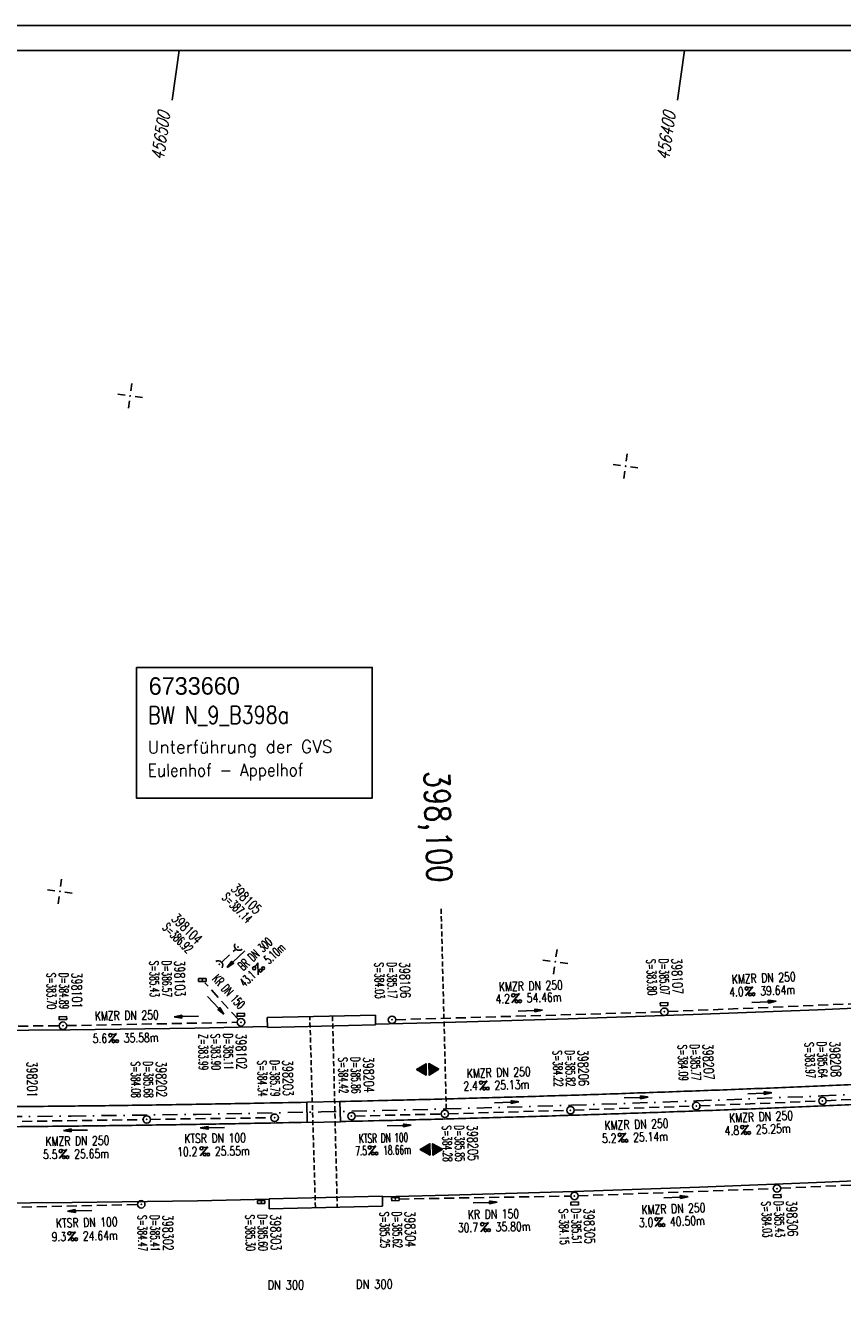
# Model space of a CAD drawing. Extents: x 0 to 1135, y 0 to 420.
# Tile 13 of 56: x 395 to 558, y 166 to 420. Entities that reach past the tile are written whole.
import ezdxf
from ezdxf.enums import TextEntityAlignment as Align

# ---------------------------------------------------------------- set-up
doc = ezdxf.new("R2010")
doc.units = 0
doc.header["$LTSCALE"] = 2
doc.header["$MEASUREMENT"] = 0
for name, pattern in [('AUSGEZOGEN', [0]), ('GESTRICH-X2', [1.5, 1, -0.5]), ('GESTRICHELT', [0.75, 0.5, -0.25]), ('STRICHPT-X3', [3, 1.5, -0.75, 0, -0.75])]:
    doc.linetypes.add(name, pattern=pattern)
doc.layers.get('0').update_dxf_attribs({"linetype": 'AUSGEZOGEN'})
for name, color, linetype in [('ACHSE', 250, 'STRICHPT-X3'), ('BAUWO', 250, 'CONTINUOUS'), ('BAUWU', 250, 'GESTRICHELT'), ('BW-SCHRIFT', 250, 'AUSGEZOGEN'), ('Durchlaesse', 15, 'CONTINUOUS'), ('FBR', 8, 'CONTINUOUS'), ('GEF', 1, 'AUSGEZOGEN'), ('HEKTOM', 250, 'GESTRICHELT'), ('KANAL', 7, 'GESTRICH-X2'), ('NETZ', 250, 'CONTINUOUS'), ('PFEIL', 7, 'CONTINUOUS'), ('RAHMEN', 250, 'AUSGEZOGEN'), ('SCHACHTNR', 6, 'CONTINUOUS'), ('SCHSYMBOL', 7, 'CONTINUOUS'), ('TEXTO', 4, 'CONTINUOUS'), ('TEXTU', 4, 'CONTINUOUS')]:
    doc.layers.add(name, color=color, linetype=linetype)
doc.styles.add('ROMANS', font='romans.shx', dxfattribs={"width": 0.8})
doc.styles.add('UNIR-O', font='unir_o.shx')

# ---------------------------------------------------------------- blocks, each defined once
blk = doc.blocks.new('IKR')
at = {"color": 0}
for p, q in [((-2.5, 0), (-1, 0)), ((0, 1), (0, 2.5)), ((1, 0), (2.5, 0)), ((0, -2.5), (0, -1))]:
    blk.add_line(p, q, dxfattribs=at)
blk.add_circle((0, 0), 0.05, dxfattribs=at)
blk.add_point((0, 0), dxfattribs=at)
blk = doc.blocks.new('GST')
at = {"color": 0}
blk.add_circle((0, 0), 0.75, dxfattribs=at)
blk.add_point((0, 0), dxfattribs=at)
blk = doc.blocks.new('13')
blk.add_lwpolyline([(0.76, 1.22), (-0.75, 1.22), (-0.75, 1.8), (0.76, 1.8)], close=True)
at = {"rotation": 180}
blk.add_blockref('GST', (0, 0), dxfattribs=at)
blk = doc.blocks.new('PROM')
blk.add_line((1.57, 1.82), (0.02, 0.02))
for centre, radius in [((0.32, 1.51), 0.317), ((0.94, 0.29), 0.283), ((1.64, 0.29), 0.283)]:
    blk.add_circle(centre, radius)
blk.add_arc((0.99, 2.68), 1.03, 239.1414, 303.3549)
blk = doc.blocks.new('PFEIL2')
at = {"color": 0}
for p, q in [((0.88, 0), (-2.4, -0.01)), ((0.88, -0.27), (0.88, 0.28)), ((0.88, 0.28), (2.43, 0.01)), ((0.91, 0.27), (0.88, 0.26)), ((0.97, 0.26), (0.88, 0.25)), ((1.02, 0.25), (0.88, 0.23)), ((1.07, 0.24), (0.88, 0.21)), ((1.13, 0.23), (0.88, 0.19)), ((1.18, 0.22), (0.88, 0.17)), ((1.24, 0.21), (0.88, 0.15)), ((1.29, 0.21), (0.88, 0.14)), ((1.34, 0.2), (0.88, 0.12)), ((1.4, 0.19), (0.88, 0.1)), ((1.45, 0.18), (0.88, 0.08)), ((1.51, 0.17), (0.88, 0.06)), ((1.56, 0.16), (0.88, 0.04)), ((1.61, 0.15), (0.88, 0.02)), ((1.67, 0.14), (0.88, 0.01)), ((1.72, 0.13), (0.88, -0.01)), ((1.78, 0.12), (0.88, -0.03)), ((1.83, 0.11), (0.88, -0.05)), ((1.88, 0.1), (0.88, -0.07)), ((1.94, 0.09), (0.88, -0.09)), ((2.05, 0.08), (0.88, -0.12)), ((1.99, 0.08), (0.88, -0.11)), ((2.1, 0.07), (0.88, -0.14)), ((2.15, 0.06), (0.88, -0.16)), ((2.21, 0.05), (0.88, -0.18)), ((2.26, 0.04), (0.88, -0.2)), ((2.32, 0.03), (0.88, -0.22)), ((2.37, 0.02), (0.88, -0.23)), ((2.42, 0.01), (0.88, -0.25)), ((2.43, 0.01), (0.88, -0.27))]:
    blk.add_line(p, q, dxfattribs=at)
blk = doc.blocks.new('10')
blk.add_blockref('GST', (0, 0))
blk = doc.blocks.new('17')
blk.add_lwpolyline([(-0.76, -1.22), (0.75, -1.22), (0.75, -1.8), (-0.76, -1.8)], close=True)
blk.add_blockref('GST', (0, 0))
blk = doc.blocks.new('30')
at = {"color": 0}
for p, q in [((-0.75, -0.29), (-0.75, 0.29)), ((-0.75, 0.29), (0.75, 0.29)), ((0.75, 0.29), (0.75, -0.29)), ((0.75, -0.29), (-0.75, -0.29))]:
    blk.add_line(p, q, dxfattribs=at)
blk.add_point((0, 0), dxfattribs=at)
blk = doc.blocks.new('40')
at = {"color": 0}
blk.add_arc((0.02, 0.31), 0.91, 192.5363, 347.4637, dxfattribs=at)
blk.add_point((0, 0), dxfattribs=at)
blk = doc.blocks.new('*X25')
at = {"color": 0}
for p, q in [((377.11, 181.02), (378.19, 182.1)), ((377.11, 180.99), (378.2, 182.08)), ((377.12, 181.04), (378.18, 182.1)), ((377.12, 180.99), (378.2, 182.08)), ((377.12, 180.99), (378.2, 182.07)), ((377.13, 180.99), (378.21, 182.06)), ((377.14, 181.06), (378.18, 182.11)), ((377.14, 180.99), (378.21, 182.06)), ((377.15, 181.09), (378.18, 182.11)), ((377.15, 180.99), (378.21, 182.05)), ((377.16, 181.11), (378.17, 182.12)), ((377.16, 180.99), (378.22, 182.05)), ((377.17, 181.13), (378.17, 182.13)), ((377.17, 180.99), (378.22, 182.04)), ((377.18, 181.15), (378.17, 182.13)), ((377.18, 180.99), (378.22, 182.04)), ((377.19, 180.99), (378.23, 182.03)), ((377.2, 181.17), (378.16, 182.14)), ((377.2, 180.99), (378.23, 182.02)), ((377.2, 180.99), (378.23, 182.02)), ((377.21, 181.19), (378.16, 182.14)), ((377.21, 180.99), (378.24, 182.01)), ((377.22, 181.21), (378.16, 182.15)), ((377.22, 180.99), (378.24, 182.01)), ((377.23, 181.23), (378.15, 182.15)), ((377.23, 180.99), (378.24, 182)), ((377.24, 180.99), (378.25, 182)), ((377.25, 181.25), (378.15, 182.16)), ((377.25, 180.99), (378.25, 181.99)), ((377.26, 181.27), (378.15, 182.16)), ((377.26, 180.99), (378.25, 181.99)), ((377.27, 181.29), (378.14, 182.17)), ((377.27, 180.99), (378.25, 181.98)), ((377.27, 180.99), (378.26, 181.97)), ((377.28, 181.32), (378.14, 182.18)), ((377.28, 180.99), (378.26, 181.97)), ((377.29, 181.34), (378.14, 182.18)), ((377.29, 180.99), (378.26, 181.96)), ((377.3, 180.99), (378.27, 181.96)), ((377.31, 181.36), (378.14, 182.19)), ((377.31, 180.99), (378.27, 181.95)), ((377.32, 181.38), (378.13, 182.19)), ((377.32, 180.99), (378.27, 181.95)), ((377.33, 181.4), (378.13, 182.2)), ((377.33, 180.99), (378.28, 181.94)), ((377.34, 181.42), (378.13, 182.2)), ((377.34, 180.99), (378.28, 181.93)), ((377.35, 181.44), (378.12, 182.21)), ((377.35, 180.99), (378.28, 181.93)), ((377.35, 180.99), (378.29, 181.92)), ((377.36, 180.99), (378.29, 181.92)), ((377.37, 181.46), (378.12, 182.22)), ((377.37, 180.99), (378.29, 181.91)), ((377.38, 181.48), (378.12, 182.22)), ((377.38, 180.99), (378.3, 181.91)), ((377.39, 181.5), (378.11, 182.23)), ((377.39, 180.99), (378.3, 181.9)), ((377.4, 181.52), (378.11, 182.23)), ((377.4, 180.99), (378.3, 181.9)), ((377.41, 181.55), (378.11, 182.24)), ((377.41, 180.99), (378.31, 181.89)), ((377.42, 180.99), (378.31, 181.88)), ((377.43, 181.57), (378.1, 182.24)), ((377.43, 180.99), (378.31, 181.88)), ((377.43, 180.99), (378.32, 181.87)), ((377.44, 181.59), (378.1, 182.25)), ((377.44, 180.99), (378.32, 181.87)), ((377.45, 181.61), (378.1, 182.25)), ((377.45, 180.99), (378.32, 181.86)), ((377.46, 181.63), (378.09, 182.26)), ((377.46, 180.99), (378.33, 181.86)), ((377.47, 181.65), (378.09, 182.27)), ((377.47, 180.99), (378.33, 181.85)), ((377.48, 180.99), (378.33, 181.85)), ((377.49, 181.67), (378.09, 182.27)), ((377.49, 180.99), (378.34, 181.84)), ((377.5, 181.69), (378.08, 182.28)), ((377.5, 180.99), (378.34, 181.83)), ((377.5, 180.99), (378.34, 181.83)), ((377.51, 181.71), (378.08, 182.28)), ((377.51, 180.99), (378.35, 181.82)), ((377.52, 181.73), (378.08, 182.29)), ((377.52, 180.99), (378.35, 181.82)), ((377.53, 181.75), (378.07, 182.29)), ((377.53, 180.99), (378.35, 181.81)), ((377.54, 180.99), (378.36, 181.81)), ((377.55, 181.78), (378.07, 182.3)), ((377.55, 180.99), (378.36, 181.8)), ((377.56, 181.8), (378.07, 182.3)), ((377.56, 180.99), (378.36, 181.79)), ((377.57, 181.82), (378.06, 182.31)), ((377.57, 180.99), (378.36, 181.79)), ((377.58, 181.84), (378.06, 182.32)), ((377.58, 180.99), (378.37, 181.78)), ((377.58, 180.99), (378.37, 181.78)), ((377.59, 180.99), (378.37, 181.77)), ((377.6, 181.86), (378.06, 182.32)), ((377.6, 180.99), (378.38, 181.77)), ((377.61, 181.88), (378.05, 182.33)), ((377.61, 180.99), (378.38, 181.76)), ((377.62, 181.9), (378.05, 182.33)), ((377.63, 181.92), (378.05, 182.34)), ((377.64, 181.94), (378.04, 182.34)), ((377.66, 181.96), (378.04, 182.35)), ((377.67, 181.98), (378.04, 182.36)), ((377.68, 182.01), (378.03, 182.36)), ((377.69, 182.03), (378.03, 182.37)), ((377.7, 182.05), (378.03, 182.37)), ((377.72, 182.07), (378.03, 182.38)), ((377.73, 182.09), (378.02, 182.38)), ((377.74, 182.11), (378.02, 182.39)), ((377.75, 182.13), (378.02, 182.39)), ((377.76, 182.15), (378.01, 182.4)), ((377.78, 182.17), (378.01, 182.41)), ((377.79, 182.19), (378.01, 182.41)), ((377.8, 182.21), (378, 182.42)), ((377.81, 182.24), (378, 182.42)), ((377.82, 182.26), (378, 182.43)), ((377.84, 182.28), (377.99, 182.43)), ((377.85, 182.3), (377.99, 182.44)), ((377.86, 182.32), (377.99, 182.44)), ((377.87, 182.34), (377.98, 182.45)), ((377.89, 182.36), (377.98, 182.46)), ((377.9, 182.38), (377.98, 182.46)), ((377.91, 182.4), (377.97, 182.47)), ((377.92, 182.42), (377.97, 182.47)), ((377.93, 182.44), (377.97, 182.48)), ((377.95, 182.47), (377.96, 182.48)), ((377.1, 180.56), (377.12, 180.58)), ((377.1, 180.57), (377.11, 180.58)), ((377.11, 180.55), (377.14, 180.58)), ((377.11, 180.55), (377.13, 180.58)), ((377.11, 180.56), (377.13, 180.58)), ((377.12, 180.53), (377.17, 180.58)), ((377.12, 180.53), (377.16, 180.58)), ((377.12, 180.54), (377.15, 180.58)), ((377.13, 180.51), (377.21, 180.58)), ((377.13, 180.51), (377.2, 180.58)), ((377.13, 180.52), (377.19, 180.58)), ((377.13, 180.52), (377.18, 180.58)), ((377.14, 180.49), (377.23, 180.58)), ((377.14, 180.49), (377.22, 180.58)), ((377.14, 180.5), (377.21, 180.58)), ((377.15, 180.47), (377.26, 180.58)), ((377.15, 180.48), (377.25, 180.58)), ((377.15, 180.48), (377.24, 180.58)), ((377.16, 180.46), (377.29, 180.58)), ((377.16, 180.46), (377.28, 180.58)), ((377.16, 180.47), (377.27, 180.58)), ((377.17, 180.44), (377.31, 180.58)), ((377.17, 180.44), (377.3, 180.58)), ((377.17, 180.45), (377.29, 180.58)), ((377.18, 180.42), (377.34, 180.58)), ((377.18, 180.43), (377.33, 180.58)), ((377.18, 180.43), (377.32, 180.58)), ((377.19, 180.41), (377.36, 180.58)), ((377.19, 180.41), (377.36, 180.58)), ((377.19, 180.42), (377.35, 180.58)), ((377.2, 180.39), (377.39, 180.58)), ((377.2, 180.39), (377.38, 180.58)), ((377.2, 180.4), (377.37, 180.58)), ((377.21, 180.37), (377.42, 180.58)), ((377.21, 180.38), (377.41, 180.58)), ((377.21, 180.38), (377.4, 180.58)), ((377.22, 180.35), (377.44, 180.58)), ((377.22, 180.36), (377.44, 180.58)), ((377.22, 180.37), (377.43, 180.58)), ((377.23, 180.34), (377.47, 180.58)), ((377.23, 180.34), (377.46, 180.58)), ((377.23, 180.35), (377.45, 180.58)), ((377.24, 180.32), (377.51, 180.58)), ((377.24, 180.32), (377.5, 180.58)), ((377.24, 180.33), (377.49, 180.58)), ((377.24, 180.33), (377.48, 180.58)), ((377.25, 180.3), (377.53, 180.58)), ((377.25, 180.3), (377.52, 180.58)), ((377.25, 180.31), (377.51, 180.58)), ((377.26, 180.28), (377.56, 180.58)), ((377.26, 180.29), (377.55, 180.58)), ((377.26, 180.29), (377.54, 180.58)), ((377.27, 180.27), (377.59, 180.58)), ((377.27, 180.27), (377.58, 180.58)), ((377.27, 180.28), (377.57, 180.58)), ((377.28, 180.25), (377.61, 180.58)), ((377.28, 180.25), (377.6, 180.58)), ((377.28, 180.26), (377.59, 180.58)), ((377.29, 180.23), (377.64, 180.58)), ((377.29, 180.24), (377.63, 180.58)), ((377.29, 180.24), (377.62, 180.58)), ((377.3, 180.21), (377.67, 180.58)), ((377.3, 180.22), (377.66, 180.58)), ((377.3, 180.23), (377.65, 180.58)), ((377.31, 180.2), (377.69, 180.58)), ((377.31, 180.2), (377.68, 180.58)), ((377.31, 180.21), (377.67, 180.58)), ((377.32, 180.18), (377.72, 180.58)), ((377.32, 180.19), (377.71, 180.58)), ((377.32, 180.19), (377.7, 180.58)), ((377.33, 180.16), (377.74, 180.58)), ((377.33, 180.17), (377.74, 180.58)), ((377.33, 180.18), (377.73, 180.58)), ((377.34, 180.16), (377.75, 180.58)), ((377.34, 180.15), (377.76, 180.58)), ((377.34, 180.15), (377.77, 180.58)), ((377.35, 180.14), (377.78, 180.58)), ((377.35, 180.14), (377.79, 180.58)), ((377.35, 180.13), (377.8, 180.58)), ((377.35, 180.12), (377.81, 180.58)), ((377.36, 180.12), (377.82, 180.58)), ((377.36, 180.11), (377.82, 180.58)), ((377.36, 180.11), (377.83, 180.58)), ((377.37, 180.1), (377.84, 180.58)), ((377.37, 180.1), (377.85, 180.58)), ((377.37, 180.09), (377.86, 180.58)), ((377.38, 180.09), (377.87, 180.58)), ((377.38, 180.08), (377.88, 180.58)), ((377.38, 180.07), (377.89, 180.58)), ((377.39, 180.07), (377.89, 180.58)), ((377.39, 180.06), (377.9, 180.58)), ((377.39, 180.06), (377.91, 180.58)), ((377.4, 180.05), (377.92, 180.58)), ((377.4, 180.05), (377.93, 180.58)), ((377.4, 180.04), (377.94, 180.58)), ((377.41, 180.04), (377.95, 180.58)), ((377.41, 180.03), (377.96, 180.58)), ((377.41, 180.02), (377.97, 180.58)), ((377.42, 180.02), (377.97, 180.58)), ((377.42, 180.01), (377.98, 180.58)), ((377.42, 180.01), (377.99, 180.58)), ((377.43, 180), (378, 180.58)), ((377.43, 180), (378.01, 180.58)), ((377.43, 179.99), (378.02, 180.58)), ((377.44, 179.98), (378.03, 180.58)), ((377.44, 179.98), (378.04, 180.58)), ((377.44, 179.97), (378.05, 180.58)), ((377.45, 179.97), (378.05, 180.58)), ((377.45, 179.96), (378.06, 180.58)), ((377.45, 179.96), (378.07, 180.58)), ((377.46, 179.95), (378.08, 180.58)), ((377.46, 179.95), (378.09, 180.58)), ((377.46, 179.94), (378.1, 180.58)), ((377.46, 179.93), (378.11, 180.58)), ((377.47, 179.93), (378.12, 180.58)), ((377.47, 179.92), (378.12, 180.58)), ((377.47, 179.92), (378.13, 180.58)), ((377.48, 179.91), (378.14, 180.58)), ((377.48, 179.91), (378.15, 180.58)), ((377.48, 179.9), (378.16, 180.58)), ((377.49, 179.9), (378.17, 180.58)), ((377.49, 179.89), (378.18, 180.58)), ((377.49, 179.88), (378.19, 180.58)), ((377.5, 179.88), (378.2, 180.58)), ((377.5, 179.87), (378.2, 180.58)), ((377.5, 179.87), (378.21, 180.58)), ((377.51, 179.86), (378.22, 180.58)), ((377.51, 179.86), (378.23, 180.58)), ((377.51, 179.85), (378.24, 180.58)), ((377.52, 179.84), (378.25, 180.58)), ((377.52, 179.84), (378.26, 180.58)), ((377.52, 179.83), (378.27, 180.58)), ((377.53, 179.83), (378.28, 180.58)), ((377.53, 179.82), (378.28, 180.58)), ((377.53, 179.82), (378.29, 180.58)), ((377.54, 179.81), (378.3, 180.58)), ((377.54, 179.81), (378.31, 180.58)), ((377.54, 179.8), (378.32, 180.58)), ((377.55, 179.79), (378.33, 180.58)), ((377.55, 179.79), (378.34, 180.58)), ((377.55, 179.78), (378.35, 180.58)), ((377.56, 179.78), (378.35, 180.58)), ((377.56, 179.77), (378.36, 180.58)), ((377.56, 179.77), (378.37, 180.58)), ((377.57, 179.76), (378.38, 180.58)), ((377.57, 179.76), (378.39, 180.58)), ((377.57, 179.75), (378.4, 180.58)), ((377.57, 179.74), (378.41, 180.58)), ((377.58, 179.74), (378.42, 180.58)), ((377.58, 179.73), (378.43, 180.58)), ((377.58, 179.73), (378.43, 180.58)), ((377.59, 179.72), (378.44, 180.58)), ((377.59, 179.72), (378.45, 180.58)), ((377.59, 179.71), (378.46, 180.58)), ((377.6, 179.7), (378.47, 180.58)), ((377.6, 179.7), (378.48, 180.58)), ((377.6, 179.69), (378.49, 180.58)), ((377.61, 179.69), (378.5, 180.58)), ((377.61, 179.68), (378.5, 180.58)), ((377.61, 179.68), (378.51, 180.58)), ((377.62, 180.99), (378.38, 181.76)), ((377.62, 179.67), (378.52, 180.58)), ((377.62, 179.67), (378.53, 180.58)), ((377.62, 179.66), (378.54, 180.58)), ((377.63, 180.99), (378.39, 181.75)), ((377.63, 179.65), (378.55, 180.58)), ((377.63, 179.65), (378.56, 180.58)), ((377.63, 179.64), (378.57, 180.58)), ((377.64, 180.99), (378.39, 181.74)), ((377.64, 179.64), (378.58, 180.58)), ((377.64, 179.63), (378.58, 180.58)), ((377.64, 179.63), (378.59, 180.58)), ((377.65, 180.99), (378.39, 181.74)), ((377.65, 180.99), (378.4, 181.73)), ((377.65, 179.62), (378.6, 180.58)), ((377.65, 179.62), (378.61, 180.58)), ((377.65, 179.61), (378.62, 180.58)), ((377.66, 180.99), (378.4, 181.73)), ((377.66, 179.6), (378.63, 180.58)), ((377.66, 179.6), (378.64, 180.58)), ((377.66, 179.59), (378.65, 180.58)), ((377.67, 180.99), (378.4, 181.72)), ((377.67, 179.59), (378.66, 180.58)), ((377.67, 179.58), (378.66, 180.58)), ((377.67, 179.58), (378.67, 180.58)), ((377.68, 180.99), (378.41, 181.72)), ((377.68, 179.57), (378.68, 180.58)), ((377.68, 179.56), (378.69, 180.58)), ((377.68, 179.56), (378.7, 180.58)), ((377.68, 179.55), (378.71, 180.58)), ((377.69, 180.99), (378.41, 181.71)), ((377.69, 179.55), (378.72, 180.58)), ((377.69, 179.54), (378.73, 180.58)), ((377.69, 179.54), (378.73, 180.58)), ((377.7, 180.99), (378.41, 181.71)), ((377.7, 179.53), (378.74, 180.58)), ((377.7, 179.53), (378.75, 180.58)), ((377.7, 179.52), (378.76, 180.58)), ((377.71, 180.99), (378.42, 181.7)), ((377.71, 179.51), (378.77, 180.58)), ((377.71, 179.51), (378.78, 180.58)), ((377.71, 179.5), (378.79, 180.58)), ((377.72, 180.99), (378.42, 181.69)), ((377.72, 179.5), (378.8, 180.58)), ((377.72, 179.49), (378.81, 180.58)), ((377.72, 179.49), (378.81, 180.58)), ((377.73, 180.99), (378.42, 181.69)), ((377.73, 180.99), (378.43, 181.68)), ((377.73, 179.47), (378.81, 180.54)), ((377.74, 180.99), (378.43, 181.68)), ((377.74, 179.46), (378.79, 180.52)), ((377.74, 179.46), (378.78, 180.5)), ((377.74, 179.45), (378.77, 180.48)), ((377.75, 180.99), (378.43, 181.67)), ((377.75, 179.45), (378.76, 180.46)), ((377.75, 179.44), (378.75, 180.44)), ((377.75, 179.44), (378.73, 180.42)), ((377.76, 180.99), (378.44, 181.67)), ((377.76, 179.43), (378.72, 180.4)), ((377.76, 179.42), (378.71, 180.37)), ((377.76, 179.42), (378.7, 180.35)), ((377.77, 180.99), (378.44, 181.66)), ((377.77, 179.41), (378.68, 180.33)), ((377.77, 179.41), (378.67, 180.31)), ((377.77, 179.4), (378.66, 180.29)), ((377.78, 180.99), (378.44, 181.65)), ((377.78, 179.4), (378.65, 180.27)), ((377.78, 179.39), (378.64, 180.25)), ((377.78, 179.39), (378.62, 180.23)), ((377.79, 180.99), (378.45, 181.65)), ((377.79, 179.38), (378.61, 180.21)), ((377.79, 179.37), (378.6, 180.19)), ((377.79, 179.37), (378.59, 180.17)), ((377.79, 179.36), (378.58, 180.14)), ((377.8, 180.99), (378.45, 181.64)), ((377.8, 179.36), (378.56, 180.12)), ((377.8, 179.35), (378.55, 180.1)), ((377.8, 179.35), (378.54, 180.08)), ((377.81, 180.99), (378.45, 181.64)), ((377.81, 180.99), (378.46, 181.63)), ((377.81, 179.34), (378.53, 180.06)), ((377.81, 179.33), (378.52, 180.04)), ((377.81, 179.33), (378.5, 180.02)), ((377.82, 180.99), (378.46, 181.63)), ((377.82, 179.32), (378.49, 180)), ((377.82, 179.32), (378.48, 179.98)), ((377.82, 179.31), (378.47, 179.96)), ((377.83, 180.99), (378.46, 181.62)), ((377.83, 179.31), (378.46, 179.94)), ((377.83, 179.3), (378.44, 179.91)), ((377.83, 179.3), (378.43, 179.89)), ((377.84, 180.99), (378.47, 181.62)), ((377.84, 179.29), (378.42, 179.87)), ((377.84, 179.28), (378.41, 179.85)), ((377.84, 179.28), (378.4, 179.83)), ((377.85, 180.99), (378.47, 181.61)), ((377.86, 180.99), (378.47, 181.6)), ((377.87, 180.99), (378.47, 181.6)), ((377.88, 180.99), (378.48, 181.59)), ((377.88, 180.99), (378.48, 181.59)), ((377.89, 180.99), (378.48, 181.58)), ((377.9, 180.99), (378.49, 181.58)), ((377.91, 180.99), (378.49, 181.57)), ((377.92, 180.99), (378.49, 181.57)), ((377.93, 180.99), (378.5, 181.56)), ((377.94, 180.99), (378.5, 181.55)), ((377.95, 180.99), (378.5, 181.55)), ((377.96, 180.99), (378.51, 181.54)), ((377.96, 180.99), (378.51, 181.54)), ((377.97, 180.99), (378.51, 181.53)), ((377.98, 180.99), (378.52, 181.53)), ((377.99, 180.99), (378.52, 181.52)), ((378, 180.99), (378.52, 181.51)), ((378.01, 180.99), (378.53, 181.51)), ((378.02, 180.99), (378.53, 181.5)), ((378.03, 180.99), (378.53, 181.5)), ((378.03, 180.99), (378.54, 181.49)), ((378.04, 180.99), (378.54, 181.49)), ((378.05, 180.99), (378.54, 181.48)), ((378.06, 180.99), (378.55, 181.48)), ((378.07, 180.99), (378.55, 181.47)), ((378.08, 180.99), (378.55, 181.46)), ((378.09, 180.99), (378.56, 181.46)), ((378.1, 180.99), (378.56, 181.45)), ((378.11, 180.99), (378.56, 181.45)), ((378.11, 180.99), (378.57, 181.44)), ((378.12, 180.99), (378.57, 181.44)), ((378.13, 180.99), (378.57, 181.43)), ((378.14, 180.99), (378.58, 181.42)), ((378.15, 180.99), (378.58, 181.42)), ((378.16, 180.99), (378.58, 181.41)), ((378.17, 180.99), (378.58, 181.41)), ((378.18, 180.99), (378.59, 181.4)), ((378.19, 180.99), (378.59, 181.4)), ((378.19, 180.99), (378.59, 181.39)), ((378.2, 180.99), (378.6, 181.39)), ((378.21, 180.99), (378.6, 181.38)), ((378.22, 180.99), (378.6, 181.37)), ((378.23, 180.99), (378.61, 181.37)), ((378.24, 180.99), (378.61, 181.36)), ((378.25, 180.99), (378.61, 181.36)), ((378.26, 180.99), (378.62, 181.35)), ((378.26, 180.99), (378.62, 181.35)), ((378.27, 180.99), (378.62, 181.34)), ((378.28, 180.99), (378.63, 181.34)), ((378.29, 180.99), (378.63, 181.33)), ((378.3, 180.99), (378.63, 181.32)), ((378.31, 180.99), (378.64, 181.32)), ((378.32, 180.99), (378.64, 181.31)), ((378.33, 180.99), (378.64, 181.31)), ((378.34, 180.99), (378.65, 181.3)), ((378.34, 180.99), (378.65, 181.3)), ((378.35, 180.99), (378.65, 181.29)), ((378.36, 180.99), (378.66, 181.28)), ((378.37, 180.99), (378.66, 181.28)), ((378.38, 180.99), (378.66, 181.27)), ((378.39, 180.99), (378.67, 181.27)), ((378.4, 180.99), (378.67, 181.26)), ((378.41, 180.99), (378.67, 181.26)), ((378.42, 180.99), (378.68, 181.25)), ((378.42, 180.99), (378.68, 181.25)), ((378.43, 180.99), (378.68, 181.24)), ((378.44, 180.99), (378.69, 181.23)), ((378.45, 180.99), (378.69, 181.23)), ((378.46, 180.99), (378.69, 181.22)), ((378.47, 180.99), (378.69, 181.22)), ((378.48, 180.99), (378.7, 181.21)), ((378.49, 180.99), (378.7, 181.21)), ((378.49, 180.99), (378.7, 181.2)), ((378.5, 180.99), (378.71, 181.2)), ((378.51, 180.99), (378.71, 181.19)), ((378.52, 180.99), (378.71, 181.18)), ((378.53, 180.99), (378.72, 181.18)), ((378.54, 180.99), (378.72, 181.17)), ((378.55, 180.99), (378.72, 181.17)), ((378.56, 180.99), (378.73, 181.16)), ((378.57, 180.99), (378.73, 181.16)), ((378.57, 180.99), (378.73, 181.15)), ((378.58, 180.99), (378.74, 181.14)), ((378.59, 180.99), (378.74, 181.14)), ((378.6, 180.99), (378.74, 181.13)), ((378.61, 180.99), (378.75, 181.13)), ((378.62, 180.99), (378.75, 181.12)), ((378.63, 180.99), (378.75, 181.12)), ((378.64, 180.99), (378.76, 181.11)), ((378.64, 180.99), (378.76, 181.11)), ((378.65, 180.99), (378.76, 181.1)), ((378.66, 180.99), (378.77, 181.09)), ((378.67, 180.99), (378.77, 181.09)), ((378.68, 180.99), (378.77, 181.08)), ((378.69, 180.99), (378.78, 181.08)), ((378.7, 180.99), (378.78, 181.07)), ((378.71, 180.99), (378.78, 181.07)), ((378.72, 180.99), (378.79, 181.06)), ((378.72, 180.99), (378.79, 181.06)), ((378.73, 180.99), (378.79, 181.05)), ((378.74, 180.99), (378.8, 181.04)), ((378.75, 180.99), (378.8, 181.04)), ((378.76, 180.99), (378.8, 181.03)), ((378.77, 180.99), (378.8, 181.03)), ((378.78, 180.99), (378.81, 181.02)), ((378.79, 180.99), (378.81, 181.02)), ((378.8, 180.99), (378.81, 181.01)), ((378.8, 180.99), (378.82, 181)), ((378.81, 180.99), (378.82, 181)), ((377.85, 179.27), (378.38, 179.81)), ((377.85, 179.27), (378.37, 179.79)), ((377.85, 179.26), (378.36, 179.77)), ((377.86, 179.26), (378.35, 179.75)), ((377.86, 179.25), (378.33, 179.73)), ((377.86, 179.25), (378.32, 179.71)), ((377.87, 179.24), (378.31, 179.68)), ((377.87, 179.23), (378.3, 179.66)), ((377.87, 179.23), (378.29, 179.64)), ((377.88, 179.22), (378.27, 179.62)), ((377.88, 179.22), (378.26, 179.6)), ((377.88, 179.21), (378.25, 179.58)), ((377.89, 179.21), (378.24, 179.56)), ((377.89, 179.2), (378.23, 179.54)), ((377.89, 179.19), (378.21, 179.52)), ((377.89, 179.19), (378.2, 179.5)), ((377.9, 179.18), (378.19, 179.48)), ((377.9, 179.18), (378.18, 179.45)), ((377.9, 179.17), (378.17, 179.43)), ((377.91, 179.17), (378.15, 179.41)), ((377.91, 179.16), (378.14, 179.39)), ((377.91, 179.16), (378.13, 179.37)), ((377.92, 179.15), (378.12, 179.35)), ((377.92, 179.14), (378.11, 179.33)), ((377.92, 179.14), (378.09, 179.31)), ((377.93, 179.13), (378.08, 179.29)), ((377.93, 179.13), (378.07, 179.27)), ((377.93, 179.12), (378.06, 179.25)), ((377.94, 179.12), (378.04, 179.22)), ((377.94, 179.11), (378.03, 179.2)), ((377.94, 179.11), (378.02, 179.18)), ((377.95, 179.1), (378.01, 179.16)), ((377.95, 179.09), (378, 179.14)), ((377.95, 179.09), (377.98, 179.12)), ((377.96, 179.08), (377.97, 179.1))]:
    blk.add_line(p, q, dxfattribs=at)
blk = doc.blocks.new('HOCHP')
for points in [[(-0.01, 2.24), (-1.15, 0.27), (1.12, 0.27)], [(-0.01, -2.24), (-1.15, -0.27), (1.12, -0.27)]]:
    blk.add_lwpolyline(points, close=True)
at = {"xscale": 1.311372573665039, "yscale": 1.311372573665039, "zscale": 1.311372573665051}
blk.add_blockref('*X25', (-495.66, -237.08), dxfattribs=at)

msp = doc.modelspace()

# ---------------------------------------------------------------- linework, layer by layer
at = {"layer": 'ACHSE'}
msp.add_lwpolyline([(108.77, 201.24), (178.85, 201.4), (253.85, 201.56), (278.85, 201.62), (303.85, 201.68), (328.85, 201.74), (353.85, 201.79), (360.18, 201.8), (378.85, 201.88), (403.85, 202.1), (428.85, 202.45), (453.85, 202.92), (478.84, 203.53), (503.83, 204.26), (528.81, 205.13), (553.79, 206.12), (578.77, 207.24)], dxfattribs=at)
at = {"layer": 'BAUWO'}
for p, q in [((443.06, 221.79), (464.67, 222.28)), ((443.1, 219.81), (443.06, 221.79)), ((464.67, 222.28), (464.72, 220.3)), ((443.1, 219.81), (464.72, 220.3)), ((457.56, 205.03), (450.96, 204.89)), ((450.96, 204.89), (451.06, 200.84)), ((457.67, 200.97), (457.56, 205.03)), ((451.06, 200.84), (457.67, 200.97)), ((466.07, 186.08), (443.41, 185.58)), ((443.41, 185.58), (443.46, 183.6)), ((466.07, 186.08), (466.11, 184.11)), ((466.11, 184.11), (443.46, 183.6))]:
    msp.add_line(p, q, dxfattribs=at)
at = {"layer": 'BAUWU'}
for p, q in [((452.67, 183.81), (451.56, 221.98)), ((456.1, 222.09), (457.04, 183.9))]:
    msp.add_line(p, q, dxfattribs=at)
at = {"layer": 'BW-SCHRIFT'}
msp.add_lwpolyline([(416.9, 291.73), (464.03, 291.73), (464.03, 265.63), (416.9, 265.63)], close=True, dxfattribs=at)
at = {"layer": 'FBR'}
for points in [[(464.71, 220.44), (478.38, 220.77), (503.28, 221.51), (528.17, 222.37), (553.06, 223.36), (577.95, 224.48), (602.83, 225.72), (627.7, 227.1), (652.57, 228.6), (677.43, 230.24), (692.48, 231.29), (702.31, 231.99), (727.24, 233.77), (752.18, 235.56), (777.12, 237.34), (780.96, 237.61)], [(137.49, 218.55), (178.82, 218.65), (253.82, 218.81), (278.81, 218.87), (303.82, 218.93), (328.82, 218.99), (353.81, 219.04), (360.13, 219.05), (378.74, 219.13), (403.66, 219.35), (428.57, 219.69), (443.1, 219.97)], [(466.07, 185.96), (479.3, 186.28), (504.38, 187.02), (529.45, 187.89), (554.52, 188.89), (579.59, 190.01), (604.65, 191.27), (629.7, 192.66), (654.74, 194.17), (679.76, 195.82), (694.91, 196.87), (704.77, 197.58), (729.7, 199.36), (754.64, 201.14), (779.57, 202.92), (783.37, 203.2)], [(137.7, 184.05), (178.89, 184.15), (253.89, 184.31), (278.89, 184.37), (303.89, 184.43), (328.89, 184.49), (353.89, 184.54), (360.23, 184.55), (378.97, 184.63), (404.05, 184.85), (429.13, 185.2), (443.41, 185.47)]]:
    msp.add_lwpolyline(points, dxfattribs=at)
for points in [[(129.72, 203.28), (178.85, 203.4), (253.85, 203.56, 0.00002), (266.35, 203.59, -0.00002), (278.85, 203.62, -0.000003), (291.35, 203.65, 0.000003), (303.85, 203.68), (328.85, 203.74), (353.85, 203.79, -0.000192), (357.01, 203.8, 0.000032), (360.17, 203.8, 0.000557), (366.48, 203.82, 0.000285), (378.84, 203.88, 0.000854), (389.14, 203.95, 0.000599), (403.83, 204.1, 0.000687), (416.03, 204.25, 0.000655), (428.82, 204.45, 0.000651), (441.19, 204.67, 0.000494), (450.96, 204.86, 0.000639)], [(129.7, 199.28), (178.86, 199.4), (253.86, 199.56, 0.00002), (266.36, 199.59, -0.00002), (278.86, 199.62, -0.000003), (291.36, 199.65, 0.000003), (303.86, 199.68), (328.86, 199.74), (353.86, 199.79, -0.000192), (357.02, 199.8, 0.000032), (360.19, 199.8, 0.000557), (366.5, 199.82, 0.000285), (378.87, 199.88, 0.000854), (389.17, 199.95, 0.000599), (403.88, 200.1, 0.000687), (416.08, 200.25, 0.000655), (428.88, 200.45, 0.000651), (441.26, 200.67, 0.000495), (451.06, 200.86, 0.000639)]]:
    msp.add_lwpolyline(points, format="xyb", dxfattribs=at)
for centre, radius, start, end in [((349.45, 5030.41), 4826.62, 272.27721, 272.42543), ((350.4, 5007.98), 4804.16, 272.42543, 272.57384), ((351.44, 4955.11), 4751.29, 271.38651, 271.53579), ((352.18, 4927.65), 4723.81, 271.53579, 271.68642), ((348.78, 5043.2), 4839.42, 271.68642, 271.83525), ((346.92, 5101.28), 4897.53, 271.83525, 271.98182), ((348.77, 5047.78), 4843.99, 271.98182, 272.12921), ((348.89, 5044.51), 4840.72, 272.12921, 272.27721), ((347.12, 5133.6), 4929.83, 271.2836, 271.38651), ((348.77, 5047.77), 4847.99, 271.98182, 272.12921), ((348.89, 5044.5), 4844.72, 272.12921, 272.27721), ((349.45, 5030.41), 4830.61, 272.27721, 272.42543), ((350.4, 5007.95), 4808.13, 272.42543, 272.57384), ((347.12, 5133.67), 4933.9, 271.28384, 271.38651), ((351.45, 4955.06), 4755.24, 271.3865, 271.53579), ((352.18, 4927.57), 4727.74, 271.53579, 271.68642), ((348.78, 5043.21), 4843.43, 271.68642, 271.83525), ((346.92, 5101.34), 4901.59, 271.83525, 271.98182)]:
    msp.add_arc(centre, radius, start, end, dxfattribs=at)
at = {"layer": 'HEKTOM'}
msp.add_line((478.84, 203.52), (477.8, 243.51), dxfattribs=at)
at = {"layer": 'KANAL'}
for p, q in [((434.06, 232.93), (436.68, 235.37)), ((437.28, 221.39), (430.59, 228.72)), ((523.17, 222.98), (561.27, 224.58)), ((402.96, 220.17), (437.04, 220.83)), ((468.74, 221.35), (521.67, 222.9)), ((363.29, 219.77), (401.47, 220.16)), ((554.76, 205.18), (578.03, 206.3)), ((479.3, 202.56), (502.92, 203.25)), ((504.41, 203.29), (528.03, 204.07)), ((529.56, 204.14), (553.27, 205.1)), ((394.09, 201.04), (418.22, 201.4)), ((419.71, 201.44), (443.78, 201.76)), ((460.65, 202.11), (477.78, 202.52)), ((545.69, 187.68), (589.4, 189.66)), ((469.41, 185.53), (503.71, 186.12)), ((505.2, 186.17), (544.19, 187.61)), ((394, 183.91), (417.11, 184.45))]:
    msp.add_line(p, q, dxfattribs=at)
at = {"layer": 'NETZ'}
for p, q in [((425.44, 414.98), (424.04, 405.08)), ((526.44, 414.98), (525.04, 405.08))]:
    msp.add_line(p, q, dxfattribs=at)
at = {"layer": 'RAHMEN'}
msp.add_line((1135, 420), (0, 420), dxfattribs=at)
at = {"layer": 'RAHMEN', "const_width": 0.35}
msp.add_lwpolyline([(25, 5), (1130, 5), (1130, 415), (25, 415), (25, 5)], dxfattribs=at)

# ---------------------------------------------------------------- block references
at = {"layer": 'GEF', "rotation": 91.09385295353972}
for p in [(475.09, 211.45), (475.85, 195.45)]:
    msp.add_blockref('HOCHP', p, dxfattribs=at)
at = {"layer": 'NETZ', "rotation": 171.9288}
for p in [(415.65, 345.98), (514.66, 331.94), (401.61, 246.97), (500.62, 232.93)]:
    msp.add_blockref('IKR', p, dxfattribs=at)
at = {"layer": 'PFEIL'}
for p, rotation in [((436.8, 233.48), 222.9510041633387), ((432.76, 224.24), 312.4567041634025), ((495.63, 223.15), 1.691604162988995), ((542.33, 224.92), 2.406504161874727), ((426.89, 221.99), 181.0905041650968), ((516.76, 205.81), 1.899104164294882), ((541.48, 206.65), 2.338904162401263), ((490.9, 204.86), 1.652604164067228), ((469.4, 200.2), 1.400604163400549), ((404.74, 199.27), 180.8692041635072), ((432.1, 199.79), 180.7598041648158), ((486.58, 184.83), 1.026604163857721), ((524.73, 185.89), 2.104804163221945), ((405.58, 183.17), 181.3574041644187)]:
    msp.add_blockref('PFEIL2', p, dxfattribs=dict(at, rotation=rotation))
at = {"layer": 'SCHSYMBOL'}
for name, p, rotation in [('40', (437.22, 235.89), 322.7062218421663), ('40', (433.49, 232.42), 134.0217411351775), ('30', (430.08, 229.28), 0.9636041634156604), ('13', (522.42, 222.94), 2.061304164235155), ('13', (402.22, 220.16), 0.6304041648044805), ('13', (437.8, 220.84), 1.053804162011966), ('10', (467.99, 221.33), 1.413204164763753), ('10', (554.02, 205.14), 2.428104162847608), ('10', (459.89, 202.09), 1.311604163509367), ('10', (478.54, 202.55), 1.532804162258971), ('10', (503.66, 203.27), 1.830704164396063), ('10', (528.79, 204.11), 2.128804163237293), ('10', (418.98, 201.42), 0.8265041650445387), ('10', (444.52, 201.76), 1.129304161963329), ('17', (544.93, 187.63), 2.31210416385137), ('10', (417.87, 184.47), 0.8105041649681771), ('30', (441.84, 184.93), 1.093804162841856), ('30', (468.67, 185.51), 1.410704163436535), ('17', (504.46, 186.15), 1.833604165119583)]:
    msp.add_blockref(name, p, dxfattribs=dict(at, rotation=rotation))
at = {"layer": 'TEXTU'}
for p, rotation in [((441.24, 230.3), 42.95100416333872), ((491.94, 224.7), 1.691604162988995), ((538.61, 226.07), 2.406504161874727), ((411.4, 216.74), 1.090504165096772), ((485.49, 207.27), 1.652604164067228), ((513.22, 196.84), 1.899104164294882), ((537.72, 198.38), 2.338904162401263), ((401.48, 193.59), 0.8692041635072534), ((429.62, 194.13), 0.7598041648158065), ((463.24, 194.3), 1.400604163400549), ((485.73, 178.98), 1.026604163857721), ((520.59, 179.99), 2.104804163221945), ((403.22, 177.15), 1.357404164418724)]:
    msp.add_blockref('PROM', p, dxfattribs=dict(at, rotation=rotation))

# ---------------------------------------------------------------- texts
at = {"layer": 'BW-SCHRIFT'}
for s, height, style, p in [('6733660', 3.5, 'UNIR-O', (419.36, 286.26)), ('Unterführung der GVS', 2.5, 'ROMANS', (419.15, 274.58))]:
    msp.add_text(s, height=height, rotation=0.1716, dxfattribs=dict(at, style=style)).set_placement(p)
at = {"layer": 'BW-SCHRIFT', "style": 'ROMANS'}
for s, height, width, p in [('BW N_9_B398a', 3.5, 0.8, (419.23, 280.44)), ('Eulenhof - Appelhof', 2.5, 0.9, (419.17, 269.94))]:
    msp.add_text(s, height=height, rotation=0.1716, dxfattribs=dict(at, width=width)).set_placement(p)
at = {"layer": 'Durchlaesse', "linetype": 'Continuous', "style": 'ROMANS', "width": 0.8}
for rotation, oblique, p in [(359.8029, 360, (443.1, 167.47)), (0.1952, 0, (460.8, 167.6))]:
    msp.add_text('DN 300', height=1.8, rotation=rotation, dxfattribs=dict(at, oblique=oblique)).set_placement(p)
at = {"layer": 'HEKTOM', "style": 'ROMANS', "width": 0.8}
msp.add_text('398,100', height=5, rotation=271.5366, dxfattribs=at).set_placement((474.42, 271))
at = {"layer": 'NETZ', "style": 'ROMANS', "oblique": 16.6, "width": 0.75}
for s, p in [('456500', (422.31, 392.95)), ('456400', (523.32, 392.95))]:
    msp.add_text(s, height=2.5, rotation=81.9288, dxfattribs=at).set_placement(p)
at = {"layer": 'SCHACHTNR', "style": 'ROMANS'}
for s, height, rotation, width, p in [('398105', 2, 314.5211, 0.7, (435.65, 247.39)), ('S=387.14', 1.8, 314.5211, 0.6, (433.87, 245.63)), ('398104', 2, 315.0187, 0.7, (423.75, 241.38)), ('S=386.92', 1.8, 315.0187, 0.6, (421.99, 239.6)), ('S=383.80', 1.8, 272.0614, 0.6, (518.85, 233.41)), ('D=385.07', 1.8, 272.0614, 0.6, (521.35, 233.49)), ('398107', 2, 272.0614, 0.7, (523.86, 233.61)), ('S=385.43', 1.8, 270.9636, 0.6, (419.53, 233.09)), ('D=386.57', 1.8, 270.9636, 0.6, (422.03, 233.12)), ('398103', 2, 270.9636, 0.7, (424.53, 233.17)), ('S=384.03', 1.8, 271.4132, 0.6, (464.49, 232.75)), ('D=385.17', 1.8, 271.4132, 0.6, (466.99, 232.8)), ('398106', 2, 271.4132, 0.7, (469.49, 232.86)), ('S=383.70', 1.8, 270.6303, 0.6, (398.98, 230.69)), ('D=384.89', 1.8, 270.6303, 0.6, (401.48, 230.71)), ('398101', 2, 270.6303, 0.7, (403.98, 230.77)), ('Z=383.99', 1.8, 271.0538, 0.6, (429.3, 218.45)), ('S=383.90', 1.8, 271.0538, 0.6, (431.8, 218.51)), ('D=385.11', 1.8, 271.0538, 0.6, (434.3, 218.56)), ('398102', 2, 271.0538, 0.7, (436.8, 218.59)), ('S=384.09', 1.8, 272.1288, 0.6, (525.11, 216.3)), ('D=385.77', 1.8, 272.1288, 0.6, (527.58, 216.39)), ('398207', 2, 272.1288, 0.7, (530.09, 216.5)), ('S=383.97', 1.8, 272.4281, 0.6, (550.46, 216.79)), ('D=385.64', 1.8, 272.4281, 0.6, (552.94, 216.91)), ('398208', 2, 272.4281, 0.7, (555.45, 217.03)), ('S=384.34', 1.8, 271.1293, 0.6, (441.11, 213.18)), ('D=385.79', 1.8, 271.1293, 0.6, (443.61, 213.24)), ('398203', 2, 271.1293, 0.7, (446.11, 213.29)), ('S=384.42', 1.8, 271.3116, 0.6, (457.26, 213.81)), ('D=385.86', 1.8, 271.3116, 0.6, (459.76, 213.86)), ('398204', 2, 271.3116, 0.7, (462.26, 213.92)), ('S=384.22', 1.8, 271.8307, 0.6, (500.13, 215.16)), ('D=385.82', 1.8, 271.8307, 0.6, (502.6, 215.22)), ('398206', 2, 271.8307, 0.7, (505.11, 215.3)), ('398201', 2, 270.5224, 0.7, (395.03, 213)), ('S=384.08', 1.8, 270.8265, 0.6, (415.83, 212.96)), ('D=385.68', 1.8, 270.8265, 0.6, (418.33, 213.01)), ('398202', 2, 270.8265, 0.7, (420.83, 213.04)), ('S=384.28', 1.8, 271.5328, 0.6, (478.03, 200.17)), ('D=385.85', 1.8, 271.5328, 0.6, (480.5, 200.23)), ('398205', 2, 271.5328, 0.7, (483.01, 200.31)), ('398306', 2, 272.3121, 0.7, (546.82, 185.22)), ('S=385.25', 1.8, 271.4107, 0.6, (465.54, 182.92)), ('D=385.62', 1.8, 271.4107, 0.6, (468.04, 182.98)), ('398304', 2, 271.4107, 0.7, (470.54, 183.06)), ('S=384.15', 1.8, 271.8337, 0.6, (501.35, 183.55)), ('D=385.51', 1.8, 271.8337, 0.6, (503.83, 183.61)), ('398305', 2, 271.8337, 0.7, (506.33, 183.7)), ('S=384.03', 1.8, 272.3121, 0.6, (541.83, 185.01)), ('D=385.43', 1.8, 272.3121, 0.6, (544.34, 185.1)), ('S=384.47', 1.8, 270.8105, 0.6, (417.16, 182.28)), ('D=385.41', 1.8, 270.8105, 0.6, (419.66, 182.3)), ('398302', 2, 270.8105, 0.7, (422.16, 182.36)), ('S=385.30', 1.8, 271.0938, 0.6, (438.69, 182.37)), ('D=385.60', 1.8, 271.0938, 0.6, (441.19, 182.43)), ('398303', 2, 271.0938, 0.7, (443.69, 182.45))]:
    msp.add_text(s, height=height, rotation=rotation, dxfattribs=dict(at, width=width)).set_placement(p)
at = {"layer": 'TEXTO', "style": 'ROMANS'}
for s, rotation, width, p in [('BR DN 300', 42.951, 0.6, (441.25, 233.82)), ('KMZR DN 250', 2.4065, 0.75, (542.3, 228.79)), ('KR DN 150', 312.133, 0.6, (434.68, 226.37)), ('KMZR DN 250', 1.6916, 0.75, (495.76, 227.22)), ('KMZR DN 250', 1.0905, 0.75, (414.99, 221.31)), ('KMZR DN 250', 1.6526, 0.75, (489.33, 209.91)), ('KMZR DN 250', 2.3389, 0.75, (541.77, 201.07)), ('KMZR DN 250', 1.8991, 0.75, (516.88, 199.54)), ('KMZR DN 250', 0.8692, 0.75, (405.12, 196.25)), ('KTSR DN 100', 0.7598, 0.75, (432.64, 196.8)), ('KTSR DN 100', 1.4006, 0.6, (466.31, 196.83)), ('KR DN 150', 1.0266, 0.75, (488.28, 181.6)), ('KMZR DN 250', 2.1048, 0.75, (524.27, 182.7)), ('KTSR DN 100', 1.3574, 0.75, (407, 179.95))]:
    msp.add_text(s, height=1.8, rotation=rotation, dxfattribs=dict(at, width=width)).set_placement(p, align=Align.CENTER)
at = {"layer": 'TEXTU', "style": 'ROMANS'}
for s, rotation, width, p in [('5.10m', 42.951, 0.6, (443.43, 232.35)), ('43.1', 42.951, 0.6, (438.56, 227.8)), ('4.2', 1.6916, 0.75, (488.71, 224.59)), ('54.46m', 1.6916, 0.75, (494.93, 224.79)), ('4.0', 2.4065, 0.75, (535.4, 225.94)), ('39.64m', 2.4065, 0.75, (541.62, 226.19)), ('5.6', 1.0905, 0.75, (408.18, 216.69)), ('35.58m', 1.0905, 0.75, (414.39, 216.79)), ('2.4', 1.6526, 0.75, (482.28, 207.18)), ('25.13m', 1.6526, 0.75, (488.49, 207.35)), ('25.25m', 2.3389, 0.75, (540.73, 198.51)), ('5.2', 1.8991, 0.75, (509.99, 196.72)), ('25.14m', 1.8991, 0.75, (516.21, 196.94)), ('4.8', 2.3389, 0.75, (534.51, 198.26)), ('5.5', 0.8692, 0.75, (398.25, 193.53)), ('25.65m', 0.8692, 0.75, (404.48, 193.62)), ('10.2', 0.7598, 0.75, (425.05, 194.08)), ('25.55m', 0.7598, 0.75, (432.6, 194.18)), ('7.5', 1.4006, 0.6, (460.68, 194.24)), ('18.66m', 1.4006, 0.6, (466.25, 194.36)), ('30.7', 1.0266, 0.75, (481.16, 178.89)), ('35.80m', 1.0266, 0.75, (488.73, 179.05)), ('3.0', 2.1048, 0.75, (517.36, 179.88)), ('40.50m', 2.1048, 0.75, (523.57, 180.11)), ('9.3', 1.3574, 0.75, (399.99, 177.08)), ('24.64m', 1.3574, 0.75, (406.23, 177.23))]:
    msp.add_text(s, height=1.8, rotation=rotation, dxfattribs=dict(at, width=width)).set_placement(p)

doc.saveas('drawing.dxf')
